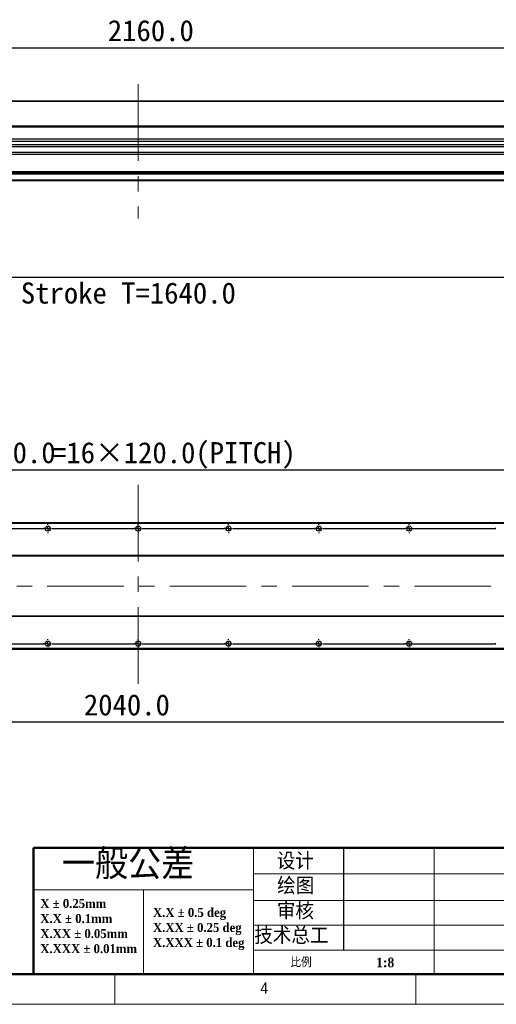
# Model space of a CAD drawing. Header units: millimetres. Extents: x 40 to 3320, y 40 to 2336.
# Tile 5 of 13: x 1154 to 1787, y 40 to 1348. Entities that reach past the tile are written whole.
import ezdxf

# ---------------------------------------------------------------- set-up
doc = ezdxf.new("R2010")
doc.units = ezdxf.units.MM
doc.header["$LTSCALE"] = 8
doc.header["$PDSIZE"] = -1
doc.linetypes.add('CENTERX2', pattern=[20.32, 12.7, -2.54, 2.54, -2.54])
doc.layers.add('DIMNS', color=7, linetype='Continuous')
doc.styles.add('SLDTEXTSTYLE0', font='Gothic.ttf', dxfattribs={"width": 0.913})
doc.styles.add('SLDTEXTSTYLE1', font='timesbd.ttf', dxfattribs={"width": 0.933})
doc.styles.add('SLDTEXTSTYLE3', font='txt', dxfattribs={"bigfont": 'bigfont'})
doc.styles.add('SLDTEXTSTYLE7', font='txt')
doc.dimstyles.new('SLDDIMSTYLE3', dxfattribs={"dimtxt": 28, "dimasz": 16, "dimexe": 0, "dimexo": 0.0625, "dimgap": 7, "dimtad": 2, "dimdec": 1, "dimrnd": 1e-09, "dimzin": 4, "dimdsep": 46, "dimtxsty": 'SLDTEXTSTYLE7', "dimsah": 1, "dimcen": 0.09, "dimadec": 0, "dimazin": 1, "dimtfac": 1, "dimtdec": 1, "dimtofl": 0, "dimtmove": 0, "dimatfit": 3, "dimfxl": 0, "dimfrac": 2, "dimtolj": 1, "dimtzin": 12, "dimarcsym": 0})

# ---------------------------------------------------------------- blocks, each defined once
blk = doc.blocks.new('SW_NOTE_0')
at = {"color": 0, "linetype": 'Continuous', "lineweight": 0, "char_height": 12, "attachment_point": 1, "style": 'SLDTEXTSTYLE1'}
for s, insert in [('X.X ± 0.5 deg', (0, 15.8)), ('X.XX ± 0.25 deg', (0, -4.2)), ('X.XXX ± 0.1 deg', (0, -24.2))]:
    blk.add_mtext(s, dxfattribs=dict(at, insert=insert))
blk = doc.blocks.new('SW_NOTE_1')
at = {"color": 0, "linetype": 'Continuous', "lineweight": 0, "char_height": 12, "attachment_point": 1, "style": 'SLDTEXTSTYLE1'}
for s, insert in [('X ± 0.25mm ', (0, 15.8)), ('X.X ± 0.1mm', (0, -4.2))]:
    blk.add_mtext(s, dxfattribs=dict(at, insert=insert))
blk = doc.blocks.new('SW_NOTE_2')
at = {"color": 0, "linetype": 'Continuous', "lineweight": 0, "char_height": 12, "attachment_point": 1, "style": 'SLDTEXTSTYLE1'}
for s, insert in [('X.XX ± 0.05mm', (0, 15.8)), ('X.XXX ± 0.01mm', (0, -4.2))]:
    blk.add_mtext(s, dxfattribs=dict(at, insert=insert))
blk = doc.blocks.new('_D_19')
at = {"layer": 'DIMNS'}
for p, q in [((231, 1221.8), (231, 1319)), ((231, 1311), (2391, 1311)), ((2391, 1221.8), (2391, 1319))]:
    blk.add_line(p, q, dxfattribs=at)
for points in [[(231, 1311), (247, 1308.6), (247, 1313.4)], [(2391, 1311), (2375, 1313.4), (2375, 1308.6)]]:
    blk.add_solid(points, dxfattribs=at)
at = {"layer": 'DIMNS', "insert": (1270.6, 1347.8), "char_height": 28, "attachment_point": 1, "style": 'SLDTEXTSTYLE7'}
blk.add_mtext('2160.0', dxfattribs=at)
blk = doc.blocks.new('_D_22')
at = {"layer": 'Defpoints', "color": 0}
for p in [(476, 1215.1), (2116, 1211.6), (2116, 1006.1)]:
    blk.add_point(p, dxfattribs=at)
at = {"layer": 'DIMNS', "color": 0, "lineweight": -2}
for p, q in [((476, 1215.1), (476, 1006.1)), ((2116, 1211.6), (2116, 1006.1)), ((492, 1006.1), (2100, 1006.1))]:
    blk.add_line(p, q, dxfattribs=at)
at = {"layer": 'DIMNS', "color": 0}
for points in [[(492, 1008.8), (492, 1003.5), (476, 1006.1)], [(2100, 1008.8), (2100, 1003.5), (2116, 1006.1)]]:
    blk.add_solid(points, dxfattribs=at)
at = {"layer": 'DIMNS', "color": 0, "insert": (1297.9, 999.1), "char_height": 28, "attachment_point": 2, "style": 'SLDTEXTSTYLE7'}
blk.add_mtext('\\A1;Stroke T=1640.0', dxfattribs=at)
blk = doc.blocks.new('_D_26')
at = {"layer": 'DIMNS'}
for p, q in [((291, 579), (291, 407.2)), ((2331, 585.5), (2331, 407.2)), ((291, 415.2), (2331, 415.2))]:
    blk.add_line(p, q, dxfattribs=at)
for points in [[(291, 415.2), (307, 412.8), (307, 417.6)], [(2331, 415.2), (2315, 417.6), (2315, 412.8)]]:
    blk.add_solid(points, dxfattribs=at)
at = {"layer": 'DIMNS', "insert": (1238.8, 451.9), "char_height": 28, "attachment_point": 1, "style": 'SLDTEXTSTYLE7'}
blk.add_mtext('2040.0', dxfattribs=at)
blk = doc.blocks.new('_D_28')
at = {"layer": 'DIMNS'}
for p, q in [((351, 688.3), (351, 758.3)), ((351, 750.3), (2271, 750.3)), ((2271, 688.3), (2271, 758.3))]:
    blk.add_line(p, q, dxfattribs=at)
for points in [[(351, 750.3), (367, 747.9), (367, 752.7)], [(2271, 750.3), (2255, 752.7), (2255, 747.9)]]:
    blk.add_solid(points, dxfattribs=at)
at = {"layer": 'DIMNS', "char_height": 28, "attachment_point": 1, "style": 'SLDTEXTSTYLE7'}
for s, insert in [('1920.0', (1087, 787)), ('=16×120.0(PITCH)', (1196.5, 787))]:
    blk.add_mtext(s, dxfattribs=dict(at, insert=insert))
blk = doc.blocks.new('SW_CENTERMARKSYMBOL_2')
at = {"layer": 'DIMNS', "color": 0}
for p, q in [((-120, 5.08), (-120, 5.94)), ((-120, 0), (-120, 2.54)), ((-120, 0), (-120, 2.54)), ((-120, 0), (-120, 2.54)), ((-120, 0), (-120, 2.54)), ((-120, 0), (-120, 2.54)), ((-120, 0), (-120, 2.54)), ((-120, 0), (-120, 2.54)), ((-120, 0), (-120, 2.54)), ((-114.92, 0), (-5.08, 0)), ((-5.08, 0), (-5.94, 0)), ((0, 0), (-2.54, 0)), ((0, 0), (-2.54, 0)), ((0, 0), (-2.54, 0)), ((0, 0), (-2.54, 0)), ((0, 0), (-2.54, 0)), ((0, 0), (-2.54, 0)), ((0, 0), (-2.54, 0)), ((0, 0), (-2.54, 0)), ((0, 0), (-2.54, 0)), ((0, 5.08), (0, 5.94)), ((0, 0), (0, 2.54)), ((0, 0), (0, 2.54)), ((0, 0), (0, 2.54)), ((0, 0), (0, 2.54)), ((0, 0), (0, 2.54)), ((0, 0), (0, 2.54)), ((0, 0), (0, 2.54)), ((0, 0), (0, 2.54)), ((0, 0), (0, 2.54)), ((0, 0), (0, -2.54)), ((0, 0), (2.54, 0)), ((0, 0), (0, -2.54)), ((0, 0), (2.54, 0)), ((0, 0), (0, -2.54)), ((0, 0), (2.54, 0)), ((0, 0), (0, -2.54)), ((0, 0), (2.54, 0)), ((0, 0), (0, -2.54)), ((0, 0), (2.54, 0)), ((0, 0), (0, -2.54)), ((0, 0), (2.54, 0)), ((0, 0), (0, -2.54)), ((0, 0), (2.54, 0)), ((0, 0), (0, -2.54)), ((0, 0), (2.54, 0)), ((0, 0), (0, -2.54)), ((0, 0), (2.54, 0)), ((5.08, 0), (5.94, 0)), ((5.08, 0), (114.92, 0)), ((114.92, 0), (114.06, 0)), ((120, 0), (117.46, 0)), ((120, 0), (117.46, 0)), ((120, 0), (117.46, 0)), ((120, 0), (117.46, 0)), ((120, 0), (117.46, 0)), ((120, 0), (117.46, 0)), ((120, 0), (117.46, 0)), ((120, 0), (117.46, 0)), ((120, 5.08), (120, 5.94)), ((120, 0), (120, 2.54)), ((120, 0), (120, 2.54)), ((120, 0), (120, 2.54)), ((120, 0), (120, 2.54)), ((120, 0), (120, 2.54)), ((120, 0), (120, 2.54)), ((120, 0), (120, 2.54)), ((120, 0), (120, 2.54)), ((120, 0), (120, -2.54)), ((120, 0), (122.54, 0)), ((120, 0), (120, -2.54)), ((120, 0), (122.54, 0)), ((120, 0), (120, -2.54)), ((120, 0), (122.54, 0)), ((120, 0), (120, -2.54)), ((120, 0), (122.54, 0)), ((120, 0), (120, -2.54)), ((120, 0), (122.54, 0)), ((120, 0), (120, -2.54)), ((120, 0), (122.54, 0)), ((120, 0), (120, -2.54)), ((120, 0), (122.54, 0)), ((120, 0), (120, -2.54)), ((120, 0), (122.54, 0)), ((125.08, 0), (125.94, 0)), ((125.08, 0), (234.92, 0)), ((234.92, 0), (234.06, 0)), ((240, 0), (237.46, 0)), ((240, 0), (237.46, 0)), ((240, 0), (237.46, 0)), ((240, 0), (237.46, 0)), ((240, 0), (237.46, 0)), ((240, 0), (237.46, 0)), ((240, 0), (237.46, 0)), ((240, 5.08), (240, 5.94)), ((240, 0), (240, 2.54)), ((240, 0), (240, 2.54)), ((240, 0), (240, 2.54)), ((240, 0), (240, 2.54)), ((240, 0), (240, 2.54)), ((240, 0), (240, 2.54)), ((240, 0), (240, 2.54)), ((240, 0), (240, -2.54)), ((240, 0), (242.54, 0)), ((240, 0), (240, -2.54)), ((240, 0), (242.54, 0)), ((240, 0), (240, -2.54)), ((240, 0), (242.54, 0)), ((240, 0), (240, -2.54)), ((240, 0), (242.54, 0)), ((240, 0), (240, -2.54)), ((240, 0), (242.54, 0)), ((240, 0), (240, -2.54)), ((240, 0), (242.54, 0)), ((240, 0), (240, -2.54)), ((240, 0), (242.54, 0)), ((245.08, 0), (245.94, 0)), ((245.08, 0), (354.92, 0)), ((354.92, 0), (354.06, 0)), ((360, 0), (357.46, 0)), ((360, 0), (357.46, 0)), ((360, 0), (357.46, 0)), ((360, 0), (357.46, 0)), ((360, 0), (357.46, 0)), ((360, 0), (357.46, 0)), ((360, 5.08), (360, 5.94)), ((360, 0), (360, 2.54)), ((360, 0), (360, 2.54)), ((360, 0), (360, 2.54)), ((360, 0), (360, 2.54)), ((360, 0), (360, 2.54)), ((360, 0), (360, 2.54)), ((360, 0), (360, -2.54)), ((360, 0), (362.54, 0)), ((360, 0), (360, -2.54)), ((360, 0), (362.54, 0)), ((360, 0), (360, -2.54)), ((360, 0), (362.54, 0)), ((360, 0), (360, -2.54)), ((360, 0), (362.54, 0)), ((360, 0), (360, -2.54)), ((360, 0), (362.54, 0)), ((360, 0), (360, -2.54)), ((360, 0), (362.54, 0)), ((365.08, 0), (365.94, 0)), ((365.08, 0), (474.92, 0)), ((474.92, 0), (474.06, 0)), ((-234.92, 0), (-125.08, 0)), ((-125.08, 0), (-125.94, 0)), ((-120, 0), (-122.54, 0)), ((-120, 0), (-122.54, 0)), ((-120, 0), (-122.54, 0)), ((-120, 0), (-122.54, 0)), ((-120, 0), (-122.54, 0)), ((-120, 0), (-122.54, 0)), ((-120, 0), (-122.54, 0)), ((-120, 0), (-122.54, 0)), ((-120, 0), (-120, -2.54)), ((-120, 0), (-117.46, 0)), ((-120, 0), (-120, -2.54)), ((-120, 0), (-117.46, 0)), ((-120, 0), (-120, -2.54)), ((-120, 0), (-117.46, 0)), ((-120, 0), (-120, -2.54)), ((-120, 0), (-117.46, 0)), ((-120, 0), (-120, -2.54)), ((-120, 0), (-117.46, 0)), ((-120, 0), (-120, -2.54)), ((-120, 0), (-117.46, 0)), ((-120, 0), (-120, -2.54)), ((-120, 0), (-117.46, 0)), ((-120, 0), (-120, -2.54)), ((-120, 0), (-117.46, 0)), ((-120, -5.08), (-120, -5.94)), ((-114.92, 0), (-114.06, 0)), ((0, -5.08), (0, -5.94)), ((120, -5.08), (120, -5.94)), ((240, -5.08), (240, -5.94)), ((360, -5.08), (360, -5.94))]:
    blk.add_line(p, q, dxfattribs=at)
blk = doc.blocks.new('SW_CENTERMARKSYMBOL_3')
at = {"layer": 'DIMNS', "color": 0}
for p, q in [((-120, 5.08), (-120, 5.94)), ((-120, 0), (-120, 2.54)), ((-120, 0), (-120, 2.54)), ((-120, 0), (-120, 2.54)), ((-120, 0), (-120, 2.54)), ((-120, 0), (-120, 2.54)), ((-120, 0), (-120, 2.54)), ((-120, 0), (-120, 2.54)), ((-120, 0), (-120, 2.54)), ((-114.92, 0), (-5.08, 0)), ((-5.08, 0), (-5.94, 0)), ((0, 0), (-2.54, 0)), ((0, 0), (-2.54, 0)), ((0, 0), (-2.54, 0)), ((0, 0), (-2.54, 0)), ((0, 0), (-2.54, 0)), ((0, 0), (-2.54, 0)), ((0, 0), (-2.54, 0)), ((0, 0), (-2.54, 0)), ((0, 0), (-2.54, 0)), ((0, 5.08), (0, 5.94)), ((0, 0), (0, 2.54)), ((0, 0), (0, 2.54)), ((0, 0), (0, 2.54)), ((0, 0), (0, 2.54)), ((0, 0), (0, 2.54)), ((0, 0), (0, 2.54)), ((0, 0), (0, 2.54)), ((0, 0), (0, 2.54)), ((0, 0), (0, 2.54)), ((0, 0), (0, -2.54)), ((0, 0), (2.54, 0)), ((0, 0), (0, -2.54)), ((0, 0), (2.54, 0)), ((0, 0), (0, -2.54)), ((0, 0), (2.54, 0)), ((0, 0), (0, -2.54)), ((0, 0), (2.54, 0)), ((0, 0), (0, -2.54)), ((0, 0), (2.54, 0)), ((0, 0), (0, -2.54)), ((0, 0), (2.54, 0)), ((0, 0), (0, -2.54)), ((0, 0), (2.54, 0)), ((0, 0), (0, -2.54)), ((0, 0), (2.54, 0)), ((0, 0), (0, -2.54)), ((0, 0), (2.54, 0)), ((5.08, 0), (5.94, 0)), ((5.08, 0), (114.92, 0)), ((114.92, 0), (114.06, 0)), ((120, 0), (117.46, 0)), ((120, 0), (117.46, 0)), ((120, 0), (117.46, 0)), ((120, 0), (117.46, 0)), ((120, 0), (117.46, 0)), ((120, 0), (117.46, 0)), ((120, 0), (117.46, 0)), ((120, 0), (117.46, 0)), ((120, 5.08), (120, 5.94)), ((120, 0), (120, 2.54)), ((120, 0), (120, 2.54)), ((120, 0), (120, 2.54)), ((120, 0), (120, 2.54)), ((120, 0), (120, 2.54)), ((120, 0), (120, 2.54)), ((120, 0), (120, 2.54)), ((120, 0), (120, 2.54)), ((120, 0), (120, -2.54)), ((120, 0), (122.54, 0)), ((120, 0), (120, -2.54)), ((120, 0), (122.54, 0)), ((120, 0), (120, -2.54)), ((120, 0), (122.54, 0)), ((120, 0), (120, -2.54)), ((120, 0), (122.54, 0)), ((120, 0), (120, -2.54)), ((120, 0), (122.54, 0)), ((120, 0), (120, -2.54)), ((120, 0), (122.54, 0)), ((120, 0), (120, -2.54)), ((120, 0), (122.54, 0)), ((120, 0), (120, -2.54)), ((120, 0), (122.54, 0)), ((125.08, 0), (125.94, 0)), ((125.08, 0), (234.92, 0)), ((234.92, 0), (234.06, 0)), ((240, 0), (237.46, 0)), ((240, 0), (237.46, 0)), ((240, 0), (237.46, 0)), ((240, 0), (237.46, 0)), ((240, 0), (237.46, 0)), ((240, 0), (237.46, 0)), ((240, 0), (237.46, 0)), ((240, 5.08), (240, 5.94)), ((240, 0), (240, 2.54)), ((240, 0), (240, 2.54)), ((240, 0), (240, 2.54)), ((240, 0), (240, 2.54)), ((240, 0), (240, 2.54)), ((240, 0), (240, 2.54)), ((240, 0), (240, 2.54)), ((240, 0), (240, -2.54)), ((240, 0), (242.54, 0)), ((240, 0), (240, -2.54)), ((240, 0), (242.54, 0)), ((240, 0), (240, -2.54)), ((240, 0), (242.54, 0)), ((240, 0), (240, -2.54)), ((240, 0), (242.54, 0)), ((240, 0), (240, -2.54)), ((240, 0), (242.54, 0)), ((240, 0), (240, -2.54)), ((240, 0), (242.54, 0)), ((240, 0), (240, -2.54)), ((240, 0), (242.54, 0)), ((245.08, 0), (245.94, 0)), ((245.08, 0), (354.92, 0)), ((354.92, 0), (354.06, 0)), ((360, 0), (357.46, 0)), ((360, 0), (357.46, 0)), ((360, 0), (357.46, 0)), ((360, 0), (357.46, 0)), ((360, 0), (357.46, 0)), ((360, 0), (357.46, 0)), ((360, 5.08), (360, 5.94)), ((360, 0), (360, 2.54)), ((360, 0), (360, 2.54)), ((360, 0), (360, 2.54)), ((360, 0), (360, 2.54)), ((360, 0), (360, 2.54)), ((360, 0), (360, 2.54)), ((360, 0), (360, -2.54)), ((360, 0), (362.54, 0)), ((360, 0), (360, -2.54)), ((360, 0), (362.54, 0)), ((360, 0), (360, -2.54)), ((360, 0), (362.54, 0)), ((360, 0), (360, -2.54)), ((360, 0), (362.54, 0)), ((360, 0), (360, -2.54)), ((360, 0), (362.54, 0)), ((360, 0), (360, -2.54)), ((360, 0), (362.54, 0)), ((365.08, 0), (365.94, 0)), ((365.08, 0), (474.92, 0)), ((474.92, 0), (474.06, 0)), ((-234.92, 0), (-125.08, 0)), ((-125.08, 0), (-125.94, 0)), ((-120, 0), (-122.54, 0)), ((-120, 0), (-122.54, 0)), ((-120, 0), (-122.54, 0)), ((-120, 0), (-122.54, 0)), ((-120, 0), (-122.54, 0)), ((-120, 0), (-122.54, 0)), ((-120, 0), (-122.54, 0)), ((-120, 0), (-122.54, 0)), ((-120, 0), (-120, -2.54)), ((-120, 0), (-117.46, 0)), ((-120, 0), (-120, -2.54)), ((-120, 0), (-117.46, 0)), ((-120, 0), (-120, -2.54)), ((-120, 0), (-117.46, 0)), ((-120, 0), (-120, -2.54)), ((-120, 0), (-117.46, 0)), ((-120, 0), (-120, -2.54)), ((-120, 0), (-117.46, 0)), ((-120, 0), (-120, -2.54)), ((-120, 0), (-117.46, 0)), ((-120, 0), (-120, -2.54)), ((-120, 0), (-117.46, 0)), ((-120, 0), (-120, -2.54)), ((-120, 0), (-117.46, 0)), ((-120, -5.08), (-120, -5.94)), ((-114.92, 0), (-114.06, 0)), ((0, -5.08), (0, -5.94)), ((120, -5.08), (120, -5.94)), ((240, -5.08), (240, -5.94)), ((360, -5.08), (360, -5.94))]:
    blk.add_line(p, q, dxfattribs=at)
blk = doc.blocks.new('SW_CENTERMARKSYMBOL_4')
at = {"layer": 'DIMNS', "color": 0}
for p, q in [((605.08, 0), (714.92, 0)), ((714.92, 0), (714.06, 0)), ((720, 0), (717.46, 0)), ((720, 0), (717.46, 0)), ((720, 0), (717.46, 0)), ((720, 0), (717.46, 0)), ((720, 0), (717.46, 0)), ((720, 0), (717.46, 0)), ((720, 0), (717.46, 0)), ((720, 0), (717.46, 0)), ((720, 5.08), (720, 5.94)), ((720, 0), (720, 2.54)), ((720, 0), (720, 2.54)), ((720, 0), (720, 2.54)), ((720, 0), (720, 2.54)), ((720, 0), (720, 2.54)), ((720, 0), (720, 2.54)), ((720, 0), (720, 2.54)), ((720, 0), (720, 2.54)), ((720, 0), (720, -2.54)), ((720, 0), (722.54, 0)), ((720, 0), (720, -2.54)), ((720, 0), (722.54, 0)), ((720, 0), (720, -2.54)), ((720, 0), (722.54, 0)), ((720, 0), (720, -2.54)), ((720, 0), (722.54, 0)), ((720, 0), (720, -2.54)), ((720, 0), (722.54, 0)), ((720, 0), (720, -2.54)), ((720, 0), (722.54, 0)), ((720, 0), (720, -2.54)), ((720, 0), (722.54, 0)), ((720, 0), (720, -2.54)), ((720, 0), (722.54, 0)), ((725.08, 0), (725.94, 0)), ((725.08, 0), (834.92, 0)), ((834.92, 0), (834.06, 0)), ((840, 0), (837.46, 0)), ((840, 0), (837.46, 0)), ((840, 0), (837.46, 0)), ((840, 0), (837.46, 0)), ((840, 0), (837.46, 0)), ((840, 0), (837.46, 0)), ((840, 0), (837.46, 0)), ((840, 0), (837.46, 0)), ((840, 0), (837.46, 0)), ((840, 5.08), (840, 5.94)), ((840, 0), (840, 2.54)), ((840, 0), (840, 2.54)), ((840, 0), (840, 2.54)), ((840, 0), (840, 2.54)), ((840, 0), (840, 2.54)), ((840, 0), (840, 2.54)), ((840, 0), (840, 2.54)), ((840, 0), (840, 2.54)), ((840, 0), (840, 2.54)), ((840, 0), (840, -2.54)), ((840, 0), (842.54, 0)), ((840, 0), (840, -2.54)), ((840, 0), (842.54, 0)), ((840, 0), (840, -2.54)), ((840, 0), (842.54, 0)), ((840, 0), (840, -2.54)), ((840, 0), (842.54, 0)), ((840, 0), (840, -2.54)), ((840, 0), (842.54, 0)), ((840, 0), (840, -2.54)), ((840, 0), (842.54, 0)), ((840, 0), (840, -2.54)), ((840, 0), (842.54, 0)), ((840, 0), (840, -2.54)), ((840, 0), (842.54, 0)), ((840, 0), (840, -2.54)), ((840, 0), (842.54, 0)), ((845.08, 0), (845.94, 0)), ((845.08, 0), (954.92, 0)), ((954.92, 0), (954.06, 0)), ((960, 0), (957.46, 0)), ((960, 0), (957.46, 0)), ((960, 0), (957.46, 0)), ((960, 0), (957.46, 0)), ((960, 0), (957.46, 0)), ((960, 0), (957.46, 0)), ((960, 0), (957.46, 0)), ((960, 0), (957.46, 0)), ((960, 5.08), (960, 5.94)), ((960, 0), (960, 2.54)), ((960, 0), (960, 2.54)), ((960, 0), (960, 2.54)), ((960, 0), (960, 2.54)), ((960, 0), (960, 2.54)), ((960, 0), (960, 2.54)), ((960, 0), (960, 2.54)), ((960, 0), (960, 2.54)), ((960, 0), (960, -2.54)), ((960, 0), (962.54, 0)), ((960, 0), (960, -2.54)), ((960, 0), (962.54, 0)), ((960, 0), (960, -2.54)), ((960, 0), (962.54, 0)), ((960, 0), (960, -2.54)), ((960, 0), (962.54, 0)), ((960, 0), (960, -2.54)), ((960, 0), (962.54, 0)), ((960, 0), (960, -2.54)), ((960, 0), (962.54, 0)), ((960, 0), (960, -2.54)), ((960, 0), (962.54, 0)), ((960, 0), (960, -2.54)), ((960, 0), (962.54, 0)), ((965.08, 0), (965.94, 0)), ((965.08, 0), (1074.92, 0)), ((1074.92, 0), (1074.06, 0)), ((1080, 0), (1077.46, 0)), ((1080, 0), (1077.46, 0)), ((1080, 0), (1077.46, 0)), ((1080, 0), (1077.46, 0)), ((1080, 0), (1077.46, 0)), ((1080, 0), (1077.46, 0)), ((1080, 0), (1077.46, 0)), ((1080, 5.08), (1080, 5.94)), ((1080, 0), (1080, 2.54)), ((1080, 0), (1080, 2.54)), ((1080, 0), (1080, 2.54)), ((1080, 0), (1080, 2.54)), ((1080, 0), (1080, 2.54)), ((1080, 0), (1080, 2.54)), ((1080, 0), (1080, 2.54)), ((1080, 0), (1080, -2.54)), ((1080, 0), (1082.54, 0)), ((1080, 0), (1080, -2.54)), ((1080, 0), (1082.54, 0)), ((1080, 0), (1080, -2.54)), ((1080, 0), (1082.54, 0)), ((1080, 0), (1080, -2.54)), ((1080, 0), (1082.54, 0)), ((1080, 0), (1080, -2.54)), ((1080, 0), (1082.54, 0)), ((1080, 0), (1080, -2.54)), ((1080, 0), (1082.54, 0)), ((1080, 0), (1080, -2.54)), ((1080, 0), (1082.54, 0)), ((1085.08, 0), (1085.94, 0)), ((1085.08, 0), (1194.92, 0)), ((1194.92, 0), (1194.06, 0)), ((1200, 0), (1197.46, 0)), ((1200, 0), (1197.46, 0)), ((1200, 0), (1197.46, 0)), ((1200, 0), (1197.46, 0)), ((1200, 0), (1197.46, 0)), ((1200, 0), (1197.46, 0)), ((1200, 5.08), (1200, 5.94)), ((1200, 0), (1200, 2.54)), ((1200, 0), (1200, 2.54)), ((1200, 0), (1200, 2.54)), ((1200, 0), (1200, 2.54)), ((1200, 0), (1200, 2.54)), ((1200, 0), (1200, 2.54)), ((1200, 0), (1200, -2.54)), ((1200, 0), (1202.54, 0)), ((1200, 0), (1200, -2.54)), ((1200, 0), (1202.54, 0)), ((1200, 0), (1200, -2.54)), ((1200, 0), (1202.54, 0)), ((1200, 0), (1200, -2.54)), ((1200, 0), (1202.54, 0)), ((1200, 0), (1200, -2.54)), ((1200, 0), (1202.54, 0)), ((1200, 0), (1200, -2.54)), ((1200, 0), (1202.54, 0)), ((1205.08, 0), (1205.94, 0)), ((1205.08, 0), (1314.92, 0)), ((1314.92, 0), (1314.06, 0)), ((720, -5.08), (720, -5.94)), ((840, -5.08), (840, -5.94)), ((960, -5.08), (960, -5.94)), ((1080, -5.08), (1080, -5.94)), ((1200, -5.08), (1200, -5.94))]:
    blk.add_line(p, q, dxfattribs=at)
blk = doc.blocks.new('SW_CENTERMARKSYMBOL_5')
at = {"layer": 'DIMNS', "color": 0}
for p, q in [((-120, 5.08), (-120, 5.94)), ((-120, 0), (-120, 2.54)), ((-120, 0), (-120, 2.54)), ((-120, 0), (-120, 2.54)), ((-120, 0), (-120, 2.54)), ((-120, 0), (-120, 2.54)), ((-120, 0), (-120, 2.54)), ((-120, 0), (-120, 2.54)), ((-120, 0), (-120, 2.54)), ((-114.92, 0), (-5.08, 0)), ((-5.08, 0), (-5.94, 0)), ((0, 0), (-2.54, 0)), ((0, 0), (-2.54, 0)), ((0, 0), (-2.54, 0)), ((0, 0), (-2.54, 0)), ((0, 0), (-2.54, 0)), ((0, 0), (-2.54, 0)), ((0, 0), (-2.54, 0)), ((0, 0), (-2.54, 0)), ((0, 0), (-2.54, 0)), ((0, 5.08), (0, 5.94)), ((0, 0), (0, 2.54)), ((0, 0), (0, 2.54)), ((0, 0), (0, 2.54)), ((0, 0), (0, 2.54)), ((0, 0), (0, 2.54)), ((0, 0), (0, 2.54)), ((0, 0), (0, 2.54)), ((0, 0), (0, 2.54)), ((0, 0), (0, 2.54)), ((0, 0), (0, -2.54)), ((0, 0), (2.54, 0)), ((0, 0), (0, -2.54)), ((0, 0), (2.54, 0)), ((0, 0), (0, -2.54)), ((0, 0), (2.54, 0)), ((0, 0), (0, -2.54)), ((0, 0), (2.54, 0)), ((0, 0), (0, -2.54)), ((0, 0), (2.54, 0)), ((0, 0), (0, -2.54)), ((0, 0), (2.54, 0)), ((0, 0), (0, -2.54)), ((0, 0), (2.54, 0)), ((0, 0), (0, -2.54)), ((0, 0), (2.54, 0)), ((0, 0), (0, -2.54)), ((0, 0), (2.54, 0)), ((5.08, 0), (5.94, 0)), ((5.08, 0), (114.92, 0)), ((114.92, 0), (114.06, 0)), ((120, 0), (117.46, 0)), ((120, 0), (117.46, 0)), ((120, 0), (117.46, 0)), ((120, 0), (117.46, 0)), ((120, 0), (117.46, 0)), ((120, 0), (117.46, 0)), ((120, 0), (117.46, 0)), ((120, 0), (117.46, 0)), ((120, 5.08), (120, 5.94)), ((120, 0), (120, 2.54)), ((120, 0), (120, 2.54)), ((120, 0), (120, 2.54)), ((120, 0), (120, 2.54)), ((120, 0), (120, 2.54)), ((120, 0), (120, 2.54)), ((120, 0), (120, 2.54)), ((120, 0), (120, 2.54)), ((120, 0), (120, -2.54)), ((120, 0), (122.54, 0)), ((120, 0), (120, -2.54)), ((120, 0), (122.54, 0)), ((120, 0), (120, -2.54)), ((120, 0), (122.54, 0)), ((120, 0), (120, -2.54)), ((120, 0), (122.54, 0)), ((120, 0), (120, -2.54)), ((120, 0), (122.54, 0)), ((120, 0), (120, -2.54)), ((120, 0), (122.54, 0)), ((120, 0), (120, -2.54)), ((120, 0), (122.54, 0)), ((120, 0), (120, -2.54)), ((120, 0), (122.54, 0)), ((125.08, 0), (125.94, 0)), ((125.08, 0), (234.92, 0)), ((234.92, 0), (234.06, 0)), ((240, 0), (237.46, 0)), ((240, 0), (237.46, 0)), ((240, 0), (237.46, 0)), ((240, 0), (237.46, 0)), ((240, 0), (237.46, 0)), ((240, 0), (237.46, 0)), ((240, 0), (237.46, 0)), ((240, 5.08), (240, 5.94)), ((240, 0), (240, 2.54)), ((240, 0), (240, 2.54)), ((240, 0), (240, 2.54)), ((240, 0), (240, 2.54)), ((240, 0), (240, 2.54)), ((240, 0), (240, 2.54)), ((240, 0), (240, 2.54)), ((240, 0), (240, -2.54)), ((240, 0), (242.54, 0)), ((240, 0), (240, -2.54)), ((240, 0), (242.54, 0)), ((240, 0), (240, -2.54)), ((240, 0), (242.54, 0)), ((240, 0), (240, -2.54)), ((240, 0), (242.54, 0)), ((240, 0), (240, -2.54)), ((240, 0), (242.54, 0)), ((240, 0), (240, -2.54)), ((240, 0), (242.54, 0)), ((240, 0), (240, -2.54)), ((240, 0), (242.54, 0)), ((245.08, 0), (245.94, 0)), ((245.08, 0), (354.92, 0)), ((354.92, 0), (354.06, 0)), ((360, 0), (357.46, 0)), ((360, 0), (357.46, 0)), ((360, 0), (357.46, 0)), ((360, 0), (357.46, 0)), ((360, 0), (357.46, 0)), ((360, 0), (357.46, 0)), ((360, 5.08), (360, 5.94)), ((360, 0), (360, 2.54)), ((360, 0), (360, 2.54)), ((360, 0), (360, 2.54)), ((360, 0), (360, 2.54)), ((360, 0), (360, 2.54)), ((360, 0), (360, 2.54)), ((360, 0), (360, -2.54)), ((360, 0), (362.54, 0)), ((360, 0), (360, -2.54)), ((360, 0), (362.54, 0)), ((360, 0), (360, -2.54)), ((360, 0), (362.54, 0)), ((360, 0), (360, -2.54)), ((360, 0), (362.54, 0)), ((360, 0), (360, -2.54)), ((360, 0), (362.54, 0)), ((360, 0), (360, -2.54)), ((360, 0), (362.54, 0)), ((365.08, 0), (365.94, 0)), ((365.08, 0), (474.92, 0)), ((474.92, 0), (474.06, 0)), ((-234.92, 0), (-125.08, 0)), ((-125.08, 0), (-125.94, 0)), ((-120, 0), (-122.54, 0)), ((-120, 0), (-122.54, 0)), ((-120, 0), (-122.54, 0)), ((-120, 0), (-122.54, 0)), ((-120, 0), (-122.54, 0)), ((-120, 0), (-122.54, 0)), ((-120, 0), (-122.54, 0)), ((-120, 0), (-122.54, 0)), ((-120, 0), (-120, -2.54)), ((-120, 0), (-117.46, 0)), ((-120, 0), (-120, -2.54)), ((-120, 0), (-117.46, 0)), ((-120, 0), (-120, -2.54)), ((-120, 0), (-117.46, 0)), ((-120, 0), (-120, -2.54)), ((-120, 0), (-117.46, 0)), ((-120, 0), (-120, -2.54)), ((-120, 0), (-117.46, 0)), ((-120, 0), (-120, -2.54)), ((-120, 0), (-117.46, 0)), ((-120, 0), (-120, -2.54)), ((-120, 0), (-117.46, 0)), ((-120, 0), (-120, -2.54)), ((-120, 0), (-117.46, 0)), ((-120, -5.08), (-120, -5.94)), ((-114.92, 0), (-114.06, 0)), ((0, -5.08), (0, -5.94)), ((120, -5.08), (120, -5.94)), ((240, -5.08), (240, -5.94)), ((360, -5.08), (360, -5.94))]:
    blk.add_line(p, q, dxfattribs=at)
blk = doc.blocks.new('SW_CENTERMARKSYMBOL_6')
at = {"layer": 'DIMNS', "color": 0}
for p, q in [((-960, 5.08), (-960, 5.94)), ((-960, 0), (-960, 2.54)), ((-960, 0), (-960, 2.54)), ((-960, 0), (-960, 2.54)), ((-960, 0), (-960, 2.54)), ((-960, 0), (-960, 2.54)), ((-960, 0), (-960, 2.54)), ((-960, 0), (-960, 2.54)), ((-960, 0), (-960, 2.54)), ((-840, 5.08), (-840, 5.94)), ((-840, 0), (-840, 2.54)), ((-840, 0), (-840, 2.54)), ((-840, 0), (-840, 2.54)), ((-840, 0), (-840, 2.54)), ((-840, 0), (-840, 2.54)), ((-840, 0), (-840, 2.54)), ((-840, 0), (-840, 2.54)), ((-840, 0), (-840, 2.54)), ((-840, 0), (-840, 2.54)), ((-720, 5.08), (-720, 5.94)), ((-720, 0), (-720, 2.54)), ((-720, 0), (-720, 2.54)), ((-720, 0), (-720, 2.54)), ((-720, 0), (-720, 2.54)), ((-720, 0), (-720, 2.54)), ((-720, 0), (-720, 2.54)), ((-720, 0), (-720, 2.54)), ((-720, 0), (-720, 2.54)), ((-600, 5.08), (-600, 5.94)), ((-600, 0), (-600, 2.54)), ((-600, 0), (-600, 2.54)), ((-600, 0), (-600, 2.54)), ((-600, 0), (-600, 2.54)), ((-600, 0), (-600, 2.54)), ((-600, 0), (-600, 2.54)), ((-600, 0), (-600, 2.54)), ((-480, 5.08), (-480, 5.94)), ((-480, 0), (-480, 2.54)), ((-480, 0), (-480, 2.54)), ((-480, 0), (-480, 2.54)), ((-480, 0), (-480, 2.54)), ((-480, 0), (-480, 2.54)), ((-480, 0), (-480, 2.54)), ((-1074.92, 0), (-965.08, 0)), ((-965.08, 0), (-965.94, 0)), ((-960, 0), (-962.54, 0)), ((-960, 0), (-962.54, 0)), ((-960, 0), (-962.54, 0)), ((-960, 0), (-962.54, 0)), ((-960, 0), (-962.54, 0)), ((-960, 0), (-962.54, 0)), ((-960, 0), (-962.54, 0)), ((-960, 0), (-962.54, 0)), ((-960, 0), (-960, -2.54)), ((-960, 0), (-957.46, 0)), ((-960, 0), (-960, -2.54)), ((-960, 0), (-957.46, 0)), ((-960, 0), (-960, -2.54)), ((-960, 0), (-957.46, 0)), ((-960, 0), (-960, -2.54)), ((-960, 0), (-957.46, 0)), ((-960, 0), (-960, -2.54)), ((-960, 0), (-957.46, 0)), ((-960, 0), (-960, -2.54)), ((-960, 0), (-957.46, 0)), ((-960, 0), (-960, -2.54)), ((-960, 0), (-957.46, 0)), ((-960, 0), (-960, -2.54)), ((-960, 0), (-957.46, 0)), ((-960, -5.08), (-960, -5.94)), ((-954.92, 0), (-954.06, 0)), ((-954.92, 0), (-845.08, 0)), ((-845.08, 0), (-845.94, 0)), ((-840, 0), (-842.54, 0)), ((-840, 0), (-842.54, 0)), ((-840, 0), (-842.54, 0)), ((-840, 0), (-842.54, 0)), ((-840, 0), (-842.54, 0)), ((-840, 0), (-842.54, 0)), ((-840, 0), (-842.54, 0)), ((-840, 0), (-842.54, 0)), ((-840, 0), (-842.54, 0)), ((-840, 0), (-840, -2.54)), ((-840, 0), (-837.46, 0)), ((-840, 0), (-840, -2.54)), ((-840, 0), (-837.46, 0)), ((-840, 0), (-840, -2.54)), ((-840, 0), (-837.46, 0)), ((-840, 0), (-840, -2.54)), ((-840, 0), (-837.46, 0)), ((-840, 0), (-840, -2.54)), ((-840, 0), (-837.46, 0)), ((-840, 0), (-840, -2.54)), ((-840, 0), (-837.46, 0)), ((-840, 0), (-840, -2.54)), ((-840, 0), (-837.46, 0)), ((-840, 0), (-840, -2.54)), ((-840, 0), (-837.46, 0)), ((-840, 0), (-840, -2.54)), ((-840, 0), (-837.46, 0)), ((-840, -5.08), (-840, -5.94)), ((-834.92, 0), (-834.06, 0)), ((-834.92, 0), (-725.08, 0)), ((-725.08, 0), (-725.94, 0)), ((-720, 0), (-722.54, 0)), ((-720, 0), (-722.54, 0)), ((-720, 0), (-722.54, 0)), ((-720, 0), (-722.54, 0)), ((-720, 0), (-722.54, 0)), ((-720, 0), (-722.54, 0)), ((-720, 0), (-722.54, 0)), ((-720, 0), (-722.54, 0)), ((-720, 0), (-720, -2.54)), ((-720, 0), (-717.46, 0)), ((-720, 0), (-720, -2.54)), ((-720, 0), (-717.46, 0)), ((-720, 0), (-720, -2.54)), ((-720, 0), (-717.46, 0)), ((-720, 0), (-720, -2.54)), ((-720, 0), (-717.46, 0)), ((-720, 0), (-720, -2.54)), ((-720, 0), (-717.46, 0)), ((-720, 0), (-720, -2.54)), ((-720, 0), (-717.46, 0)), ((-720, 0), (-720, -2.54)), ((-720, 0), (-717.46, 0)), ((-720, 0), (-720, -2.54)), ((-720, 0), (-717.46, 0)), ((-720, -5.08), (-720, -5.94)), ((-714.92, 0), (-714.06, 0)), ((-714.92, 0), (-605.08, 0)), ((-605.08, 0), (-605.94, 0)), ((-600, 0), (-602.54, 0)), ((-600, 0), (-602.54, 0)), ((-600, 0), (-602.54, 0)), ((-600, 0), (-602.54, 0)), ((-600, 0), (-602.54, 0)), ((-600, 0), (-602.54, 0)), ((-600, 0), (-602.54, 0)), ((-600, 0), (-600, -2.54)), ((-600, 0), (-597.46, 0)), ((-600, 0), (-600, -2.54)), ((-600, 0), (-597.46, 0)), ((-600, 0), (-600, -2.54)), ((-600, 0), (-597.46, 0)), ((-600, 0), (-600, -2.54)), ((-600, 0), (-597.46, 0)), ((-600, 0), (-600, -2.54)), ((-600, 0), (-597.46, 0)), ((-600, 0), (-600, -2.54)), ((-600, 0), (-597.46, 0)), ((-600, 0), (-600, -2.54)), ((-600, 0), (-597.46, 0)), ((-600, -5.08), (-600, -5.94)), ((-594.92, 0), (-594.06, 0)), ((-594.92, 0), (-485.08, 0)), ((-485.08, 0), (-485.94, 0)), ((-480, 0), (-482.54, 0)), ((-480, 0), (-482.54, 0)), ((-480, 0), (-482.54, 0)), ((-480, 0), (-482.54, 0)), ((-480, 0), (-482.54, 0)), ((-480, 0), (-482.54, 0)), ((-480, 0), (-480, -2.54)), ((-480, 0), (-477.46, 0)), ((-480, 0), (-480, -2.54)), ((-480, 0), (-477.46, 0)), ((-480, 0), (-480, -2.54)), ((-480, 0), (-477.46, 0)), ((-480, 0), (-480, -2.54)), ((-480, 0), (-477.46, 0)), ((-480, 0), (-480, -2.54)), ((-480, 0), (-477.46, 0)), ((-480, 0), (-480, -2.54)), ((-480, 0), (-477.46, 0)), ((-480, -5.08), (-480, -5.94)), ((-474.92, 0), (-474.06, 0)), ((-474.92, 0), (-365.08, 0)), ((-365.08, 0), (-365.94, 0))]:
    blk.add_line(p, q, dxfattribs=at)

msp = doc.modelspace()

# ---------------------------------------------------------------- linework, layer by layer
at = {"color": 7, "linetype": 'Continuous', "lineweight": 25}
for p, q in [((2144.16, 1239.84), (482.96, 1239.84)), ((2143.96, 1239.64), (482.96, 1239.64)), ((2230.96, 1206.64), (390.96, 1206.64)), ((2130.96, 1206.64), (475.96, 1206.64)), ((2378.96, 1181.98), (242.96, 1181.98)), ((2378.96, 1179.38), (242.96, 1179.38)), ((2200.96, 1189.64), (420.96, 1189.64)), ((2200.96, 1186.24), (420.96, 1186.24)), ((2378.96, 1171.88), (242.96, 1171.88)), ((2378.96, 1169.28), (242.96, 1169.28)), ((2378.96, 1146.14), (242.96, 1146.14)), ((2378.96, 1144.14), (242.96, 1144.14)), ((2378.96, 1143.14), (242.96, 1143.14)), ((2378.96, 1135.14), (242.96, 1135.14)), ((2378.96, 1134.14), (242.96, 1134.14)), ((2378.96, 679.66), (242.96, 679.66)), ((2378.96, 678.66), (242.96, 678.66)), ((2378.96, 636.16), (242.96, 636.16)), ((2378.96, 635.66), (242.96, 635.66)), ((2378.96, 555.66), (242.96, 555.66)), ((2378.96, 555.16), (242.96, 555.16)), ((2378.96, 512.66), (242.96, 512.66)), ((2378.96, 511.66), (242.96, 511.66))]:
    msp.add_line(p, q, dxfattribs=at)
at = {"color": 8, "linetype": 'Continuous', "lineweight": 25}
msp.add_line((2230.96, 1205.64), (390.96, 1205.64), dxfattribs=at)
at = {"color": 7, "linetype": 'Continuous', "lineweight": 50}
for p, q in [((1171.76, 248), (1171.76, 80)), ((1171.76, 248), (1464, 248)), ((3280, 248), (1464, 248)), ((80, 80), (3280, 80))]:
    msp.add_line(p, q, dxfattribs=at)
at = {"color": 7, "linetype": 'Continuous', "lineweight": 18}
for p, q in [((1464, 248), (1464, 220)), ((1464, 192), (1464, 248)), ((1464, 220), (1464, 248)), ((1704.34, 248), (1704.34, 80)), ((1464, 192), (1464, 220)), ((1464, 213.26), (2201.48, 213.26)), ((1464, 192), (1171.76, 192)), ((1317.88, 192), (1317.88, 80)), ((1464, 192), (1464, 80)), ((1464, 178.04), (2201.48, 178.04)), ((1464, 145.04), (2201.48, 145.04)), ((2201.48, 112.05), (1464, 112.05)), ((80, 80), (3280, 80)), ((984, 80), (3280, 80)), ((1280, 40), (1280, 80)), ((1680, 40), (1680, 80)), ((40, 40), (3320, 40))]:
    msp.add_line(p, q, dxfattribs=at)
at = {"color": 7, "linetype": 'Continuous', "lineweight": 25}
for centre in [(1190.96, 672.16), (1310.96, 672.16), (1430.96, 672.16), (1550.96, 672.16), (1670.96, 672.16), (1190.96, 519.16), (1310.96, 519.16), (1430.96, 519.16), (1550.96, 519.16), (1670.96, 519.16)]:
    msp.add_circle(centre, 3.4, dxfattribs=at)
at = {"layer": 'DIMNS', "linetype": 'CENTERX2', "lineweight": 18}
for p, q in [((1310.96, 1262.44), (1310.96, 1084.14)), ((1310.96, 730.16), (1310.96, 461.16)), ((2429.76, 595.66), (192.16, 595.66))]:
    msp.add_line(p, q, dxfattribs=at)
at = {"layer": 'DIMNS', "color": 7}
msp.add_line((1584.2, 112.05), (1584.2, 248), dxfattribs=at)

# ---------------------------------------------------------------- block references
at = {"color": 7, "linetype": 'Continuous', "lineweight": 0}
for name, p in [('SW_NOTE_1', (1180.87, 164.17)), ('SW_NOTE_0', (1330.56, 152.31)), ('SW_NOTE_2', (1180.87, 124.17))]:
    msp.add_blockref(name, p, dxfattribs=at)
at = {"layer": 'DIMNS'}
for name, p in [('SW_CENTERMARKSYMBOL_2', (1310.96, 672.16)), ('SW_CENTERMARKSYMBOL_3', (1310.96, 672.16)), ('SW_CENTERMARKSYMBOL_4', (470.96, 672.16)), ('SW_CENTERMARKSYMBOL_5', (1310.96, 519.16)), ('SW_CENTERMARKSYMBOL_6', (2150.96, 519.16))]:
    msp.add_blockref(name, p, dxfattribs=at)

# ---------------------------------------------------------------- texts
at = {"color": 7, "linetype": 'Continuous', "lineweight": 0, "attachment_point": 1}
for s, insert, char_height, style in [('一般公差', (1209.54, 246.35), 40, 'SLDTEXTSTYLE3'), ('设计', (1495.03, 241.38), 22.4, 'SLDTEXTSTYLE3'), ('绘图', (1495.5, 208.53), 22.4, 'SLDTEXTSTYLE3'), ('审核', (1495.24, 175.11), 22.4, 'SLDTEXTSTYLE3'), ('技术总工', (1465.17, 142.4), 22.4, 'SLDTEXTSTYLE3'), ('比例', (1513.26, 102.09), 12.8, 'SLDTEXTSTYLE3'), ('1:8', (1627.08, 102.08), 12.8, 'SLDTEXTSTYLE1'), ('4', (1473.33, 69.17), 14.82, 'SLDTEXTSTYLE0')]:
    msp.add_mtext(s, dxfattribs=dict(at, insert=insert, char_height=char_height, style=style))

# ---------------------------------------------------------------- dimensions: what is measured, and where the dimension line sits
at = {"layer": 'DIMNS'}
for base, p1, p2, picture, middle in [((2390.96, 1311.05), (230.96, 1211.64), (2390.96, 1211.64), '_D_19', (1325.34, 1311.05)), ((2330.96, 415.16), (290.96, 589.12), (2330.96, 595.66), '_D_26', (1293.54, 415.16))]:
    dim = msp.add_linear_dim(base=base, p1=p1, p2=p2, angle=0, dimstyle='SLDDIMSTYLE3', dxfattribs=at)
    dim.commit()
    dim.dimension.update_dxf_attribs({"geometry": picture, "text_midpoint": middle, "dimtype": 160})
for base, p1, p2, text, picture, middle in [((2115.96, 1006.14), (475.96, 1215.14), (2115.96, 1211.64), 'Stroke T=<>', '_D_22', (1297.88, 1006.14)), ((2270.96, 750.29), (350.96, 678.1), (2270.96, 678.1), '<>=16×120.0(PITCH)', '_D_28', (1294.05, 750.29))]:
    dim = msp.add_linear_dim(base=base, p1=p1, p2=p2, text=text, dimstyle='SLDDIMSTYLE3', dxfattribs=at)
    dim.commit()
    dim.dimension.update_dxf_attribs({"geometry": picture, "text_midpoint": middle, "dimtype": 160})

doc.saveas('drawing.dxf')
